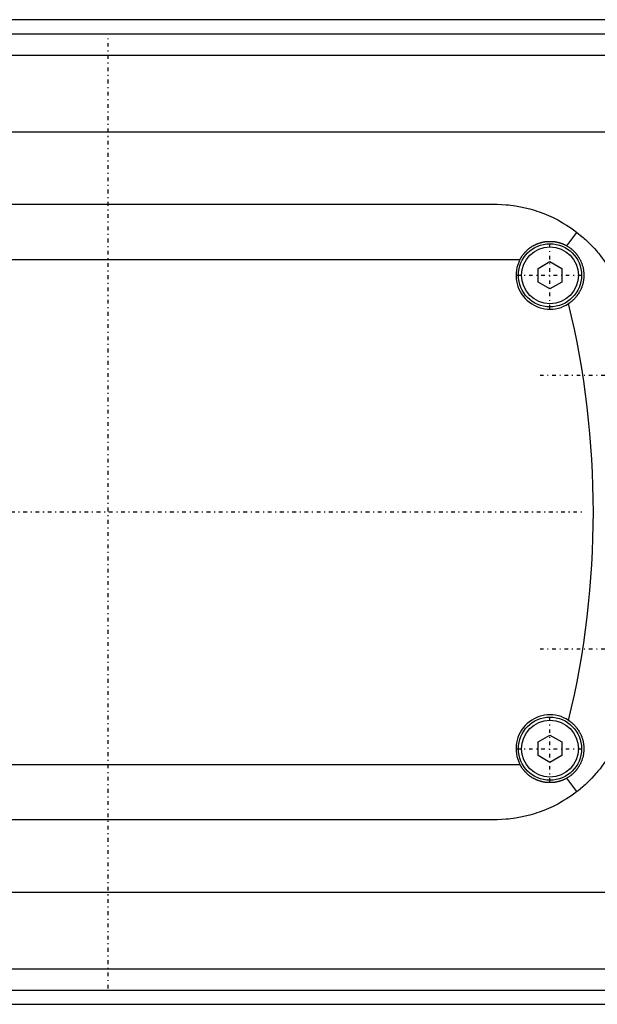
# Model space of a CAD drawing. Extents: x -702 to 174, y -90 to 90.
# Tile 3 of 9: x -411 to -338, y -62 to 62. Entities that reach past the tile are written whole.
import ezdxf

# ---------------------------------------------------------------- set-up
doc = ezdxf.new("R2010")
doc.units = 0
doc.linetypes.add('CENTER', pattern=[1.5, 0.45, -0.5, 0.05, -0.5])
doc.layers.add('AM_0', color=7, linetype='CONTINUOUS')
doc.layers.add('AM_7', color=7, linetype='CENTER')

msp = doc.modelspace()

# ---------------------------------------------------------------- linework, layer by layer
at = {"layer": 'AM_0', "color": 7, "linetype": 'CONTINUOUS'}
for p, q in [((50, 62.39), (-440, 62.39)), ((-440, 60.6), (50, 60.6)), ((-440, 57.89), (50, 57.89)), ((-440, 48.19), (50, 48.19)), ((-429, 39), (-351, 39)), ((-341.85, 33.72), (-340.59, 35.44)), ((-432.19, 32), (-347.81, 32)), ((-345.5, 30.87), (-344, 31.73)), ((-344, 31.73), (-342.5, 30.87)), ((-345.5, 29.13), (-345.5, 30.87)), ((-342.5, 30.87), (-342.5, 29.13)), ((-344, 28.27), (-345.5, 29.13)), ((-342.5, 29.13), (-344, 28.27)), ((-345.5, -29.13), (-344, -28.27)), ((-344, -28.27), (-342.5, -29.13)), ((-345.5, -30.87), (-345.5, -29.13)), ((-342.5, -29.13), (-342.5, -30.87)), ((-344, -31.73), (-345.5, -30.87)), ((-342.5, -30.87), (-344, -31.73)), ((-432.19, -32), (-347.81, -32)), ((-340.59, -35.44), (-341.85, -33.72)), ((-351, -39), (-429, -39)), ((-440, -48.19), (50, -48.19)), ((-440, -57.89), (50, -57.89)), ((-440, -60.6), (50, -60.6)), ((-440, -62.39), (50, -62.39))]:
    msp.add_line(p, q, dxfattribs=at)
for points in [[(-351, 39, 0), (-350.71, 39, 0), (-350.13, 38.98, 0), (-349.55, 38.94, 0), (-349.25, 38.91, 0), (-348.95, 38.88, 0), (-348.35, 38.79, 0), (-347.75, 38.69, 0), (-347.15, 38.56, 0), (-346.55, 38.41, 0), (-345.95, 38.23, 0), (-345.65, 38.14, 0), (-345.35, 38.03, 0), (-344.76, 37.81, 0), (-344.17, 37.57, 0), (-343.59, 37.3, 0), (-343.02, 37.01, 0), (-342.46, 36.7, 0), (-342.18, 36.53, 0), (-341.91, 36.36, 0), (-341.37, 36.01, 0), (-340.84, 35.63, 0), (-340.59, 35.44, 0)], [(-340.59, 35.44, 0), (-340.43, 35.31, 0), (-340.11, 35.05, 0), (-339.8, 34.79, 0), (-339.65, 34.65, 0), (-339.5, 34.52, 0), (-339.21, 34.24, 0), (-338.92, 33.96, 0), (-338.64, 33.67, 0), (-338.37, 33.38, 0), (-338.11, 33.09, 0), (-337.98, 32.93, 0), (-337.86, 32.78, 0), (-337.61, 32.48, 0), (-337.37, 32.17, 0), (-337.14, 31.85, 0), (-336.92, 31.53, 0), (-336.71, 31.21, 0), (-336.6, 31.04, 0), (-336.5, 30.88, 0), (-336.3, 30.55, 0), (-336.11, 30.21, 0), (-336.02, 30.04, 0)], [(-347.81, 32, 0), (-347.79, 32.03, 0), (-347.76, 32.09, 0), (-347.73, 32.14, 0), (-347.71, 32.17, 0), (-347.7, 32.2, 0), (-347.66, 32.25, 0), (-347.63, 32.31, 0), (-347.59, 32.36, 0), (-347.56, 32.42, 0), (-347.52, 32.47, 0), (-347.5, 32.5, 0), (-347.48, 32.52, 0), (-347.44, 32.57, 0), (-347.41, 32.63, 0), (-347.37, 32.68, 0), (-347.33, 32.72, 0), (-347.29, 32.77, 0), (-347.27, 32.8, 0), (-347.25, 32.82, 0), (-347.2, 32.87, 0), (-347.16, 32.91, 0), (-347.14, 32.94, 0), (-347.12, 32.96, 0), (-347.08, 33, 0), (-347.03, 33.05, 0), (-347.01, 33.07, 0), (-346.99, 33.09, 0), (-346.94, 33.13, 0), (-346.9, 33.18, 0), (-346.85, 33.22, 0), (-346.8, 33.26, 0), (-346.76, 33.3, 0), (-346.73, 33.32, 0), (-346.71, 33.34, 0), (-346.66, 33.38, 0), (-346.61, 33.42, 0), (-346.56, 33.46, 0), (-346.5, 33.5, 0), (-346.45, 33.53, 0), (-346.42, 33.55, 0), (-346.4, 33.57, 0), (-346.34, 33.6, 0), (-346.29, 33.64, 0), (-346.24, 33.67, 0), (-346.18, 33.71, 0), (-346.12, 33.74, 0), (-346.1, 33.75, 0), (-346.07, 33.77, 0), (-346.01, 33.8, 0), (-345.95, 33.83, 0), (-345.89, 33.86, 0), (-345.84, 33.89, 0), (-345.78, 33.92, 0), (-345.75, 33.93, 0), (-345.72, 33.94, 0), (-345.66, 33.97, 0), (-345.6, 33.99, 0), (-345.54, 34.02, 0), (-345.47, 34.04, 0), (-345.41, 34.06, 0), (-345.38, 34.07, 0), (-345.35, 34.08, 0), (-345.29, 34.1, 0), (-345.23, 34.12, 0), (-345.2, 34.13, 0), (-345.16, 34.14, 0), (-345.1, 34.16, 0), (-345.04, 34.17, 0), (-345.01, 34.18, 0), (-344.98, 34.19, 0), (-344.91, 34.2, 0), (-344.85, 34.22, 0), (-344.79, 34.23, 0), (-344.72, 34.24, 0), (-344.66, 34.25, 0), (-344.63, 34.25, 0), (-344.6, 34.26, 0), (-344.53, 34.27, 0), (-344.47, 34.27, 0), (-344.41, 34.28, 0), (-344.34, 34.29, 0), (-344.28, 34.29, 0), (-344.25, 34.29, 0), (-344.22, 34.29, 0), (-344.15, 34.3, 0), (-344.09, 34.3, 0), (-344.03, 34.3, 0), (-343.97, 34.3, 0), (-343.91, 34.3, 0), (-343.87, 34.3, 0), (-343.84, 34.3, 0), (-343.78, 34.29, 0), (-343.72, 34.29, 0), (-343.65, 34.29, 0), (-343.59, 34.28, 0), (-343.53, 34.27, 0), (-343.5, 34.27, 0), (-343.47, 34.27, 0), (-343.4, 34.26, 0), (-343.34, 34.25, 0), (-343.27, 34.24, 0), (-343.21, 34.23, 0), (-343.15, 34.21, 0), (-343.12, 34.21, 0), (-343.08, 34.2, 0), (-343.02, 34.19, 0), (-342.96, 34.17, 0), (-342.93, 34.16, 0), (-342.9, 34.16, 0), (-342.83, 34.14, 0), (-342.77, 34.12, 0), (-342.74, 34.11, 0), (-342.71, 34.1, 0), (-342.65, 34.08, 0), (-342.58, 34.06, 0), (-342.52, 34.04, 0), (-342.46, 34.02, 0), (-342.4, 33.99, 0), (-342.37, 33.98, 0), (-342.34, 33.97, 0), (-342.28, 33.94, 0), (-342.22, 33.92, 0), (-342.16, 33.89, 0), (-342.1, 33.86, 0), (-342.05, 33.83, 0), (-342.02, 33.82, 0), (-341.99, 33.8, 0), (-341.93, 33.77, 0), (-341.87, 33.74, 0), (-341.85, 33.72, 0)], [(-341.85, 33.72, 0), (-341.81, 33.7, 0), (-341.74, 33.66, 0), (-341.67, 33.62, 0), (-341.64, 33.59, 0), (-341.61, 33.57, 0), (-341.54, 33.53, 0), (-341.48, 33.48, 0), (-341.41, 33.43, 0), (-341.35, 33.38, 0), (-341.28, 33.33, 0), (-341.25, 33.31, 0), (-341.22, 33.28, 0), (-341.16, 33.23, 0), (-341.1, 33.18, 0), (-341.04, 33.12, 0), (-340.98, 33.07, 0), (-340.93, 33.01, 0), (-340.9, 32.98, 0), (-340.87, 32.95, 0), (-340.82, 32.89, 0), (-340.76, 32.83, 0), (-340.74, 32.8, 0), (-340.71, 32.77, 0), (-340.66, 32.71, 0), (-340.61, 32.64, 0), (-340.58, 32.61, 0), (-340.56, 32.58, 0), (-340.51, 32.51, 0), (-340.46, 32.45, 0), (-340.42, 32.38, 0), (-340.37, 32.31, 0), (-340.33, 32.24, 0), (-340.31, 32.21, 0), (-340.29, 32.17, 0), (-340.25, 32.1, 0), (-340.21, 32.03, 0), (-340.17, 31.96, 0), (-340.14, 31.89, 0), (-340.1, 31.82, 0), (-340.09, 31.78, 0), (-340.07, 31.74, 0), (-340.04, 31.67, 0), (-340.01, 31.59, 0), (-339.98, 31.52, 0), (-339.95, 31.44, 0), (-339.92, 31.36, 0), (-339.91, 31.32, 0), (-339.9, 31.28, 0), (-339.87, 31.2, 0), (-339.85, 31.13, 0), (-339.83, 31.05, 0), (-339.81, 30.97, 0), (-339.79, 30.89, 0), (-339.78, 30.85, 0), (-339.78, 30.81, 0), (-339.76, 30.73, 0), (-339.75, 30.65, 0), (-339.74, 30.57, 0), (-339.73, 30.49, 0), (-339.72, 30.41, 0), (-339.72, 30.37, 0), (-339.71, 30.33, 0), (-339.71, 30.24, 0), (-339.7, 30.16, 0), (-339.7, 30.12, 0), (-339.7, 30.08, 0), (-339.7, 30, 0), (-339.7, 29.92, 0), (-339.7, 29.88, 0), (-339.7, 29.84, 0), (-339.71, 29.76, 0), (-339.71, 29.68, 0), (-339.72, 29.6, 0), (-339.73, 29.52, 0), (-339.74, 29.44, 0), (-339.74, 29.4, 0), (-339.75, 29.36, 0), (-339.76, 29.28, 0), (-339.78, 29.2, 0), (-339.79, 29.12, 0), (-339.81, 29.04, 0), (-339.83, 28.96, 0), (-339.84, 28.92, 0), (-339.85, 28.88, 0), (-339.87, 28.8, 0), (-339.89, 28.73, 0), (-339.92, 28.65, 0), (-339.94, 28.57, 0), (-339.97, 28.5, 0), (-339.98, 28.46, 0), (-340, 28.42, 0), (-340.03, 28.35, 0), (-340.06, 28.28, 0), (-340.09, 28.2, 0), (-340.13, 28.13, 0), (-340.16, 28.06, 0), (-340.18, 28.02, 0), (-340.2, 27.99, 0), (-340.24, 27.91, 0), (-340.28, 27.84, 0), (-340.32, 27.78, 0), (-340.36, 27.71, 0), (-340.41, 27.64, 0), (-340.43, 27.61, 0), (-340.45, 27.57, 0), (-340.5, 27.51, 0), (-340.54, 27.44, 0), (-340.57, 27.41, 0), (-340.59, 27.38, 0), (-340.64, 27.31, 0), (-340.69, 27.25, 0), (-340.72, 27.22, 0), (-340.75, 27.19, 0), (-340.8, 27.13, 0), (-340.85, 27.07, 0), (-340.91, 27.01, 0), (-340.97, 26.95, 0), (-341.03, 26.89, 0), (-341.06, 26.87, 0), (-341.09, 26.84, 0), (-341.15, 26.78, 0), (-341.21, 26.73, 0), (-341.27, 26.68, 0), (-341.33, 26.63, 0), (-341.4, 26.58, 0), (-341.43, 26.55, 0), (-341.46, 26.53, 0), (-341.53, 26.48, 0), (-341.6, 26.43, 0), (-341.63, 26.41, 0)], [(-341.63, -26.41, 0), (-341.6, -26.43, 0), (-341.53, -26.48, 0), (-341.46, -26.53, 0), (-341.43, -26.55, 0), (-341.4, -26.58, 0), (-341.33, -26.63, 0), (-341.27, -26.68, 0), (-341.21, -26.73, 0), (-341.15, -26.78, 0), (-341.08, -26.84, 0), (-341.06, -26.87, 0), (-341.03, -26.89, 0), (-340.97, -26.95, 0), (-340.91, -27.01, 0), (-340.85, -27.07, 0), (-340.8, -27.13, 0), (-340.75, -27.19, 0), (-340.72, -27.22, 0), (-340.69, -27.25, 0), (-340.64, -27.31, 0), (-340.59, -27.38, 0), (-340.57, -27.41, 0), (-340.54, -27.44, 0), (-340.5, -27.51, 0), (-340.45, -27.57, 0), (-340.43, -27.61, 0), (-340.41, -27.64, 0), (-340.36, -27.71, 0), (-340.32, -27.78, 0), (-340.28, -27.84, 0), (-340.24, -27.91, 0), (-340.2, -27.99, 0), (-340.18, -28.02, 0), (-340.16, -28.06, 0), (-340.13, -28.13, 0), (-340.09, -28.2, 0), (-340.06, -28.28, 0), (-340.03, -28.35, 0), (-340, -28.42, 0), (-339.98, -28.46, 0), (-339.97, -28.5, 0), (-339.94, -28.57, 0), (-339.92, -28.65, 0), (-339.89, -28.73, 0), (-339.87, -28.8, 0), (-339.85, -28.88, 0), (-339.84, -28.92, 0), (-339.83, -28.96, 0), (-339.81, -29.04, 0), (-339.79, -29.12, 0), (-339.78, -29.2, 0), (-339.76, -29.28, 0), (-339.75, -29.36, 0), (-339.74, -29.4, 0), (-339.74, -29.44, 0), (-339.73, -29.52, 0), (-339.72, -29.6, 0), (-339.71, -29.68, 0), (-339.71, -29.76, 0), (-339.7, -29.84, 0), (-339.7, -29.88, 0), (-339.7, -29.92, 0), (-339.7, -30, 0), (-339.7, -30.08, 0), (-339.7, -30.12, 0), (-339.7, -30.16, 0), (-339.71, -30.24, 0), (-339.71, -30.32, 0), (-339.72, -30.37, 0), (-339.72, -30.41, 0), (-339.73, -30.49, 0), (-339.74, -30.57, 0), (-339.75, -30.65, 0), (-339.76, -30.73, 0), (-339.78, -30.81, 0), (-339.78, -30.85, 0), (-339.79, -30.89, 0), (-339.81, -30.97, 0), (-339.83, -31.05, 0), (-339.85, -31.13, 0), (-339.87, -31.21, 0), (-339.9, -31.28, 0), (-339.91, -31.32, 0), (-339.92, -31.36, 0), (-339.95, -31.44, 0), (-339.98, -31.52, 0), (-340.01, -31.59, 0), (-340.04, -31.67, 0), (-340.07, -31.74, 0), (-340.09, -31.78, 0), (-340.1, -31.82, 0), (-340.14, -31.89, 0), (-340.17, -31.96, 0), (-340.21, -32.03, 0), (-340.25, -32.1, 0), (-340.29, -32.17, 0), (-340.31, -32.21, 0), (-340.33, -32.24, 0), (-340.37, -32.31, 0), (-340.42, -32.38, 0), (-340.46, -32.45, 0), (-340.51, -32.51, 0), (-340.56, -32.58, 0), (-340.58, -32.61, 0), (-340.61, -32.64, 0), (-340.66, -32.71, 0), (-340.71, -32.77, 0), (-340.74, -32.8, 0), (-340.76, -32.83, 0), (-340.82, -32.89, 0), (-340.87, -32.95, 0), (-340.9, -32.98, 0), (-340.93, -33.01, 0), (-340.98, -33.07, 0), (-341.04, -33.12, 0), (-341.1, -33.18, 0), (-341.16, -33.23, 0), (-341.22, -33.28, 0), (-341.25, -33.31, 0), (-341.28, -33.33, 0), (-341.35, -33.38, 0), (-341.41, -33.43, 0), (-341.48, -33.48, 0), (-341.54, -33.53, 0), (-341.61, -33.57, 0), (-341.64, -33.6, 0), (-341.67, -33.62, 0), (-341.74, -33.66, 0), (-341.81, -33.7, 0), (-341.85, -33.72, 0)], [(-336.02, -30.04, 0), (-336.12, -30.22, 0), (-336.31, -30.56, 0), (-336.51, -30.9, 0), (-336.62, -31.06, 0), (-336.72, -31.23, 0), (-336.94, -31.56, 0), (-337.17, -31.89, 0), (-337.41, -32.21, 0), (-337.65, -32.53, 0), (-337.91, -32.84, 0), (-338.04, -33, 0), (-338.17, -33.15, 0), (-338.43, -33.45, 0), (-338.71, -33.74, 0), (-338.98, -34.02, 0), (-339.26, -34.3, 0), (-339.55, -34.57, 0), (-339.7, -34.7, 0), (-339.84, -34.83, 0), (-340.14, -35.08, 0), (-340.44, -35.32, 0), (-340.59, -35.44, 0)], [(-341.85, -33.72, 0), (-341.87, -33.74, 0), (-341.93, -33.77, 0), (-341.99, -33.8, 0), (-342.02, -33.82, 0), (-342.05, -33.83, 0), (-342.1, -33.86, 0), (-342.16, -33.89, 0), (-342.22, -33.92, 0), (-342.28, -33.94, 0), (-342.34, -33.97, 0), (-342.37, -33.98, 0), (-342.4, -33.99, 0), (-342.46, -34.02, 0), (-342.52, -34.04, 0), (-342.58, -34.06, 0), (-342.65, -34.08, 0), (-342.71, -34.1, 0), (-342.74, -34.11, 0), (-342.77, -34.12, 0), (-342.83, -34.14, 0), (-342.9, -34.16, 0), (-342.93, -34.16, 0), (-342.96, -34.17, 0), (-343.02, -34.19, 0), (-343.08, -34.2, 0), (-343.12, -34.21, 0), (-343.15, -34.21, 0), (-343.21, -34.23, 0), (-343.27, -34.24, 0), (-343.34, -34.25, 0), (-343.4, -34.26, 0), (-343.47, -34.27, 0), (-343.5, -34.27, 0), (-343.53, -34.27, 0), (-343.59, -34.28, 0), (-343.65, -34.29, 0), (-343.72, -34.29, 0), (-343.78, -34.29, 0), (-343.84, -34.3, 0), (-343.87, -34.3, 0), (-343.91, -34.3, 0), (-343.97, -34.3, 0), (-344.03, -34.3, 0), (-344.09, -34.3, 0), (-344.15, -34.3, 0), (-344.22, -34.29, 0), (-344.25, -34.29, 0), (-344.28, -34.29, 0), (-344.34, -34.29, 0), (-344.41, -34.28, 0), (-344.47, -34.27, 0), (-344.53, -34.27, 0), (-344.6, -34.26, 0), (-344.63, -34.25, 0), (-344.66, -34.25, 0), (-344.72, -34.24, 0), (-344.79, -34.23, 0), (-344.85, -34.22, 0), (-344.91, -34.2, 0), (-344.98, -34.19, 0), (-345.01, -34.18, 0), (-345.04, -34.17, 0), (-345.1, -34.16, 0), (-345.16, -34.14, 0), (-345.2, -34.13, 0), (-345.23, -34.12, 0), (-345.29, -34.1, 0), (-345.35, -34.08, 0), (-345.38, -34.07, 0), (-345.41, -34.06, 0), (-345.47, -34.04, 0), (-345.54, -34.02, 0), (-345.6, -33.99, 0), (-345.66, -33.97, 0), (-345.72, -33.94, 0), (-345.75, -33.93, 0), (-345.78, -33.92, 0), (-345.84, -33.89, 0), (-345.89, -33.86, 0), (-345.95, -33.83, 0), (-346.01, -33.8, 0), (-346.07, -33.77, 0), (-346.1, -33.75, 0), (-346.12, -33.74, 0), (-346.18, -33.71, 0), (-346.24, -33.67, 0), (-346.29, -33.64, 0), (-346.34, -33.6, 0), (-346.4, -33.57, 0), (-346.42, -33.55, 0), (-346.45, -33.53, 0), (-346.5, -33.5, 0), (-346.56, -33.46, 0), (-346.61, -33.42, 0), (-346.66, -33.38, 0), (-346.71, -33.34, 0), (-346.73, -33.32, 0), (-346.76, -33.3, 0), (-346.8, -33.26, 0), (-346.85, -33.22, 0), (-346.9, -33.18, 0), (-346.94, -33.13, 0), (-346.99, -33.09, 0), (-347.01, -33.07, 0), (-347.03, -33.05, 0), (-347.08, -33, 0), (-347.12, -32.96, 0), (-347.14, -32.94, 0), (-347.16, -32.91, 0), (-347.2, -32.87, 0), (-347.25, -32.82, 0), (-347.27, -32.8, 0), (-347.29, -32.77, 0), (-347.33, -32.72, 0), (-347.37, -32.68, 0), (-347.41, -32.63, 0), (-347.44, -32.57, 0), (-347.48, -32.52, 0), (-347.5, -32.5, 0), (-347.52, -32.47, 0), (-347.56, -32.42, 0), (-347.59, -32.36, 0), (-347.63, -32.31, 0), (-347.66, -32.25, 0), (-347.7, -32.2, 0), (-347.71, -32.17, 0), (-347.73, -32.14, 0), (-347.76, -32.09, 0), (-347.79, -32.03, 0), (-347.81, -32, 0)], [(-340.59, -35.44, 0), (-340.84, -35.63, 0), (-341.37, -36.01, 0), (-341.91, -36.36, 0), (-342.18, -36.53, 0), (-342.46, -36.7, 0), (-343.02, -37.01, 0), (-343.59, -37.3, 0), (-344.17, -37.57, 0), (-344.76, -37.81, 0), (-345.35, -38.03, 0), (-345.65, -38.14, 0), (-345.95, -38.23, 0), (-346.55, -38.41, 0), (-347.15, -38.56, 0), (-347.75, -38.69, 0), (-348.35, -38.79, 0), (-348.95, -38.88, 0), (-349.25, -38.91, 0), (-349.55, -38.94, 0), (-350.13, -38.98, 0), (-350.71, -39, 0), (-351, -39, 0)]]:
    msp.add_polyline3d(points, dxfattribs=at)
for centre, radius in [((-344, 30), 4), ((-344, 30), 3.6), ((-344, -30), 4), ((-344, -30), 3.6)]:
    msp.add_circle(centre, radius, dxfattribs=at)
for centre, radius, start, end in [((-344, 30), 4.3, 152.2823, 303.4459), ((-451.5, 0), 113, 346.4829, 13.5171), ((-344, -30), 4.3, 56.5541, 207.7177)]:
    msp.add_arc(centre, radius, start, end, dxfattribs=at)
at = {"layer": 'AM_7', "color": 4, "linetype": 'CENTER'}
for p, q in [((-400, -60.38), (-400, 60.38)), ((-400, -58.8), (-400, 58.8)), ((-344, 25.8), (-344, 34.2)), ((-348.2, 30), (-339.8, 30)), ((-345.26, 17.34), (-325.31, 17.34)), ((-458.8, 0), (-341.2, 0)), ((-460.38, 0), (-339.62, 0)), ((-345.26, -17.34), (-325.31, -17.34)), ((-344, -34.2), (-344, -25.8)), ((-348.2, -30), (-339.8, -30))]:
    msp.add_line(p, q, dxfattribs=at)

doc.saveas('drawing.dxf')
